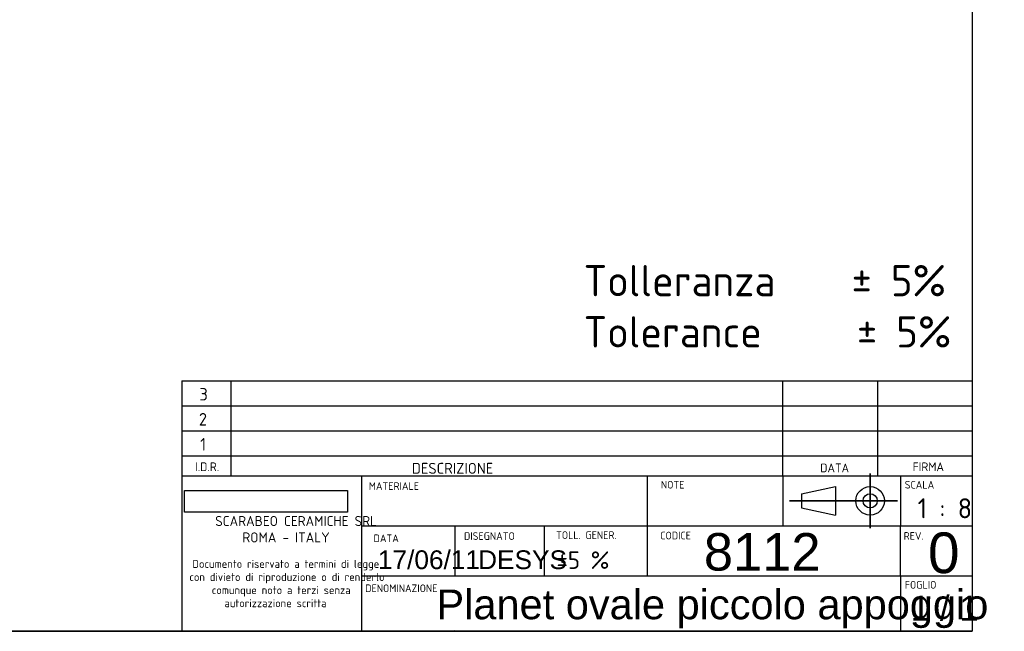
# Paper-space layout 'Foglio1' of a CAD drawing. Header units: millimetres. Extents: x 87 to 2316, y 58 to 1623.
# Tile 2 of 4: x 1058 to 2316, y 58 to 841. Entities that reach past the tile are written whole.
import ezdxf
from ezdxf.enums import TextEntityAlignment as Align
from ezdxf.lldxf.tags import DXFTag

# ---------------------------------------------------------------- set-up
doc = ezdxf.new("R2010")
doc.units = ezdxf.units.MM
for name, color, linetype in [('1', 7, 'Continuous'), ('Default', 7, 'Continuous'), ('Predefinito', 7, 'Continuous')]:
    doc.layers.add(name, color=color, linetype=linetype)
doc.layers.add('assi', color=1, linetype='DASHDOT', lineweight=35)
doc.styles.add('SEACAD_Arial', font='ARIAL.TTF')
doc.styles.add('SEACAD_Solid_Edge_ISO', font='seiso.ttf')
doc.styles.add('SEACAD_Solid_Edge_ISOBI', font='seisobi.ttf')
tags = doc.linetypes.add('DASHDOT', pattern=[25.4, 12.7, -6.35, 0, -6.35]).pattern_tags.tags
tags[10:11] = [DXFTag(74, 4), DXFTag(75, 0), DXFTag(340, '0'), DXFTag(46, 0.0), DXFTag(50, 0.0), DXFTag(44, 0.0), DXFTag(45, 0.0)]
tags[8:9] = [DXFTag(74, 4), DXFTag(75, 0), DXFTag(340, '0'), DXFTag(46, 0.0), DXFTag(50, 0.0), DXFTag(44, 0.0), DXFTag(45, 0.0)]
tags[6:7] = [DXFTag(74, 4), DXFTag(75, 0), DXFTag(340, '0'), DXFTag(46, 0.0), DXFTag(50, 0.0), DXFTag(44, 0.0), DXFTag(45, 0.0)]
tags[4:5] = [DXFTag(74, 4), DXFTag(75, 0), DXFTag(340, '0'), DXFTag(46, 0.0), DXFTag(50, 0.0), DXFTag(44, 0.0), DXFTag(45, 0.0)]
picture_1 = doc.add_image_def('image1.jpg', size_in_pixel=(300, 40))

# ---------------------------------------------------------------- blocks, each defined once
blk = doc.blocks.new('SEANNOT_GROUP4')
at = {"layer": 'Default', "color": 7, "linetype": 'Continuous', "style": 'SEACAD_Arial'}
blk.add_text('17/06/11', height=24, dxfattribs=at).set_placement((1515.4, 161.8), align=Align.TOP_LEFT)
blk = doc.blocks.new('SEANNOT_GROUP5')
at = {"layer": 'Default', "color": 7, "linetype": 'Continuous', "style": 'SEACAD_Arial'}
blk.add_text('1 / 1', height=32, dxfattribs=at).set_placement((2196.2, 103.7), align=Align.TOP_LEFT)
blk = doc.blocks.new('SEANNOT_GROUP6')
at = {"layer": 'assi'}
for p, q in [((2144.4, 260.1), (2144.4, 190.1)), ((2179.4, 225.1), (2109.4, 225.1))]:
    blk.add_line(p, q, dxfattribs=at)
blk = doc.blocks.new('SEANNOT_GROUP7')
at = {"layer": 'assi'}
blk.add_line((2116.7, 225.1), (2041.4, 225.1), dxfattribs=at)
blk = doc.blocks.new('SEANNOT_GROUP8')
at = {"layer": 'Predefinito', "color": 7, "linetype": 'Continuous', "style": 'SEACAD_Arial'}
blk.add_text('Planet ovale piccolo appoggio', height=38, dxfattribs=at).set_placement((1590.2, 111.7), align=Align.TOP_LEFT)
blk = doc.blocks.new('SEANNOT_GROUP10')
at = {"layer": 'Predefinito', "color": 7, "linetype": 'Continuous', "style": 'SEACAD_Arial'}
blk.add_text('DESYS', height=24, dxfattribs=at).set_placement((1643.4, 161.8), align=Align.TOP_LEFT)
blk = doc.blocks.new('SEANNOT_GROUP12')
at = {"layer": 'Predefinito', "color": 7, "linetype": 'Continuous', "style": 'SEACAD_Arial'}
blk.add_text('8112', height=48, dxfattribs=at).set_placement((1931.9, 183.9), align=Align.TOP_LEFT)
blk = doc.blocks.new('SEANNOT_GROUP13')
at = {"layer": 'Predefinito', "color": 7, "linetype": 'Continuous', "style": 'SEACAD_Arial'}
blk.add_text('0', height=52, dxfattribs=at).set_placement((2218.3, 184.7), align=Align.TOP_LEFT)

psp = doc.layouts.new('Foglio1')

# ---------------------------------------------------------------- linework, layer by layer
at = {"layer": '1', "color": 7, "linetype": 'Continuous'}
for p, q in [((2274.853, 1622.76), (2274.853, 58.25)), ((1265.035, 378.794), (2274.853, 378.794)), ((2032.702, 257.184), (2032.702, 378.784)), ((2154.302, 257.184), (2154.302, 378.784)), ((1265.035, 346.794), (2274.853, 346.794)), ((1265.035, 314.794), (2274.853, 314.794)), ((1265.035, 282.794), (2274.853, 282.794)), ((1265.035, 257.184), (2274.853, 257.184)), ((2032.702, 257.184), (2032.702, 193.184)), ((2183.096, 257.184), (2183.096, 193.184)), ((2056.789, 234.222), (2100.282, 243.339)), ((2100.282, 243.339), (2100.282, 206.873)), ((2056.789, 234.222), (2056.789, 215.989)), ((2056.789, 215.989), (2100.282, 206.873)), ((1494.246, 193.184), (2274.853, 193.184)), ((2183.096, 129.184), (2183.096, 193.184)), ((1494.246, 129.184), (2274.853, 129.184)), ((2183.096, 129.184), (2183.096, 59.772)), ((2274.853, 58.25), (86.851, 58.25)), ((710.343, 58.476), (2274.853, 58.476))]:
    psp.add_line(p, q, dxfattribs=at)
for radius in [18.233, 9.116]:
    psp.add_circle((2144.406, 225.106), radius, dxfattribs=at)
at = {"layer": 'Predefinito', "color": 7, "linetype": 'Continuous'}
for p, q in [((1265.035, 378.794), (1265.035, 59.591)), ((1327.547, 378.794), (1327.547, 257.184)), ((1494.246, 257.184), (1494.246, 59.591)), ((1859.482, 257.184), (1859.482, 129.184)), ((1613.714, 193.184), (1613.714, 129.184)), ((1727.669, 193.184), (1727.669, 129.184)), ((1613.714, 59.772), (1613.714, 59.591))]:
    psp.add_line(p, q, dxfattribs=at)

# ---------------------------------------------------------------- block references
at = {"layer": 'assi'}
psp.add_blockref('SEANNOT_GROUP7', (0, 0), dxfattribs=at)
at = {"layer": 'Default'}
for name in ['SEANNOT_GROUP4', 'SEANNOT_GROUP5']:
    psp.add_blockref(name, (0, 0), dxfattribs=at)
at = {"layer": 'Predefinito'}
for name in ['SEANNOT_GROUP6', 'SEANNOT_GROUP12', 'SEANNOT_GROUP13', 'SEANNOT_GROUP10', 'SEANNOT_GROUP8']:
    psp.add_blockref(name, (0, 0), dxfattribs=at)

# ---------------------------------------------------------------- texts
at = {"layer": '1', "color": 7, "linetype": 'Continuous', "style": 'SEACAD_Solid_Edge_ISO'}
for s, height, p in [('MATERIALE', 9.792, (1503.784, 248.912)), ('NOTE', 9.792, (1876.995, 250.604)), ('SCALA', 9.792, (2188.634, 250.604)), ('1 : 8', 25.6, (2205.049, 228.426)), ('DATA', 9.792, (1509.924, 182.09)), ('DISEGNATO', 9.792, (1625.453, 184.956)), ('TOLL. GENER.', 9.792, (1743.052, 186.203)), ('CODICE', 9.792, (1876.201, 185.638)), ('REV.', 9.792, (2187.249, 185.109)), ('±5 %', 22.4, (1743.62, 160.499)), ('DENOMINAZIONE', 9.76717, (1499.204, 118.189)), ('FOGLIO', 9.792, (2188.634, 122.604))]:
    psp.add_text(s, height=height, dxfattribs=at).set_placement(p, align=Align.TOP_LEFT)
at = {"layer": 'Default', "color": 7, "linetype": 'Continuous', "style": 'SEACAD_Solid_Edge_ISO'}
for s, p in [('Tolleranza    ± 5%', (1778.257, 526.729)), ('Tolerance     ± 5%', (1778.257, 461.275))]:
    psp.add_text(s, height=40, dxfattribs=at).set_placement(p, align=Align.TOP_LEFT)
at = {"layer": 'Predefinito', "color": 7, "linetype": 'Continuous'}
for s, height, style, p in [('3', 16, 'SEACAD_Solid_Edge_ISO', (1287.382, 369.451)), ('2', 16, 'SEACAD_Solid_Edge_ISO', (1286.654, 337.451)), ('1', 16, 'SEACAD_Solid_Edge_ISO', (1288.291, 305.451)), ('I.D.R.', 11.2, 'SEACAD_Solid_Edge_ISO', (1281.719, 274.309)), ('DESCRIZIONE', 14, 'SEACAD_Solid_Edge_ISO', (1558.833, 273.699)), ('DATA', 11.2, 'SEACAD_Solid_Edge_ISO', (2080.661, 272.862)), ('FIRMA', 11.2, 'SEACAD_Solid_Edge_ISO', (2198.759, 274.299)), ('SCARABEO CERAMICHE SRL', 12.8, 'SEACAD_Solid_Edge_ISOBI', (1307.468, 205.718)), ('ROMA - ITALY', 12.8, 'SEACAD_Solid_Edge_ISOBI', (1342.231, 184.773)), ('Documento riservato a termini di legge', 10.24, 'SEACAD_Solid_Edge_ISO', (1278.329, 149.614)), ('con divieto di riproduzione o di renderlo', 10.24, 'SEACAD_Solid_Edge_ISO', (1274.489, 132.857)), ('comunque noto a terzi senza ', 10.24, 'SEACAD_Solid_Edge_ISO', (1303.114, 116.101)), ('autorizzazione scritta', 10.24, 'SEACAD_Solid_Edge_ISO', (1319.289, 99.345))]:
    psp.add_text(s, height=height, dxfattribs=dict(at, style=style)).set_placement(p, align=Align.TOP_LEFT)

# ---------------------------------------------------------------- pictures from other files: only their frames are drawn
image = psp.add_image(picture_1, insert=(1268.332, 210.476), size_in_units=(208.19, 27.759))

doc.saveas('drawing.dxf')
